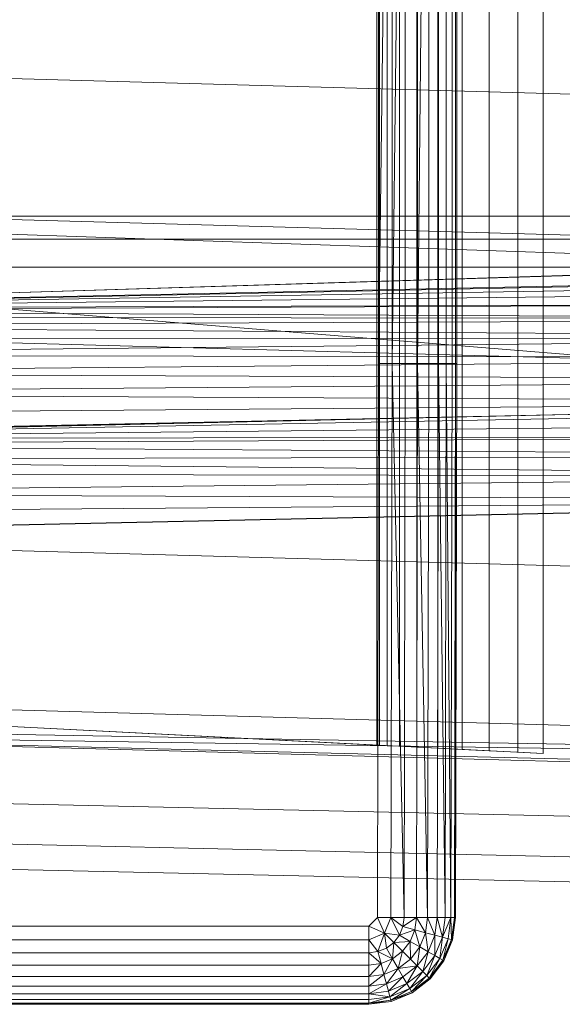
# Model space of a CAD drawing. Header units: metres. Extents: x 397.7 to 427.5, y 12.7 to 28.4.
# Tile 43 of 118: x 407.6441 to 407.7355, y 26.1113 to 26.2773. Entities that reach past the tile are written whole.
import ezdxf

# ---------------------------------------------------------------- set-up
doc = ezdxf.new("R2010")
doc.units = ezdxf.units.M
doc.layers.add('A-DETL-____-MBND', color=7, linetype='Continuous', lineweight=18)

# ---------------------------------------------------------------- blocks, each defined once
blk = doc.blocks.new('Family - Inodor P5-151873-08_PCI_P5')
at = {"layer": 'A-DETL-____-MBND', "color": 253, "true_color": 0xaaaaaa}
for p, q in [((0.16489, 0.38826), (0.16489, 0.01465)), ((0.16489, 0.38826), (0.16489, 0.01465)), ((0.17052, 0.36194), (0.17052, 0.04274)), ((0.17536, 0.36218), (0.17536, 0.04249)), ((0.17966, 0.04228), (0.17966, 0.3624)), ((0.15161, 0.36098), (0.15161, 0.0437)), ((0.15205, 0.361), (0.15205, 0.04368)), ((0.15334, 0.36106), (0.15334, 0.04361)), ((0.15546, 0.36117), (0.15546, 0.04351)), ((0.15833, 0.36132), (0.15833, 0.04336)), ((0.16188, 0.3615), (0.16187, 0.04318)), ((0.16598, 0.36171), (0.16598, 0.04297)), ((0.15191, 0.10805), (0.15191, 0.29485)), ((0.15191, 0.29485), (0.15191, 0.10805)), ((0.15419, 0.29485), (0.15191, 0.10805)), ((0.15191, 0.10805), (0.15191, 0.29485)), ((0.15191, 0.10805), (0.15419, 0.29485)), ((0.15419, 0.10805), (0.15419, 0.29485)), ((0.15641, 0.29485), (0.15419, 0.10805)), ((0.15419, 0.10805), (0.15419, 0.29485)), ((0.15419, 0.10805), (0.15419, 0.29485)), ((0.15419, 0.10805), (0.15641, 0.29485)), ((0.15641, 0.10805), (0.15641, 0.29485)), ((0.15641, 0.10805), (0.15641, 0.29485)), ((0.15641, 0.10805), (0.15641, 0.29485)), ((0.15849, 0.10805), (0.15849, 0.29485)), ((0.15849, 0.29485), (0.15849, 0.10805)), ((0.16037, 0.29485), (0.15849, 0.10805)), ((0.15849, 0.10805), (0.15849, 0.29485)), ((0.15849, 0.10805), (0.16037, 0.29485)), ((0.16037, 0.10805), (0.16037, 0.29485)), ((0.16037, 0.10805), (0.16037, 0.29485)), ((0.16037, 0.10805), (0.16037, 0.29485)), ((0.162, 0.10805), (0.162, 0.29485)), ((0.162, 0.29485), (0.162, 0.10805)), ((0.162, 0.10805), (0.162, 0.29485)), ((0.16332, 0.10805), (0.16332, 0.29485)), ((0.16332, 0.29485), (0.16332, 0.10805)), ((0.16332, 0.10805), (0.16332, 0.29485)), ((0.16429, 0.10805), (0.16429, 0.29485)), ((0.16429, 0.29485), (0.16429, 0.10805)), ((0.16429, 0.10805), (0.16429, 0.29485)), ((0.16489, 0.10805), (0.16489, 0.29485)), ((0.16489, 0.29485), (0.16489, 0.10805)), ((0.16489, 0.10805), (0.16489, 0.29485)), ((0.16509, 0.29485), (0.16509, 0.10805)), ((0.16509, 0.29485), (0.16509, 0.10805)), ((0.51095, 0.14444), (0.00127, 0.15852)), ((0.51095, 0.12067), (0.00127, 0.13475)), ((0.52327, 0.1334), (0.00127, 0.11723)), ((0.00186, 0.13288), (0.28176, 0.13288)), ((0.28176, 0.13288), (0.00186, 0.13288)), ((0.28176, 0.13288), (0.00186, 0.13288)), ((0.28176, 0.13288), (0.00186, 0.13288)), ((0.28176, 0.12326), (0.00186, 0.13288)), ((0.28176, 0.12326), (0.00186, 0.13288)), ((0.00187, 0.11726), (0.52327, 0.1334)), ((0.00187, 0.11726), (0.52327, 0.1334)), ((0.00187, 0.11726), (0.51154, 0.13288)), ((0.00187, 0.11726), (0.51154, 0.13288)), ((0.00186, 0.12899), (0.28176, 0.12899)), ((0.28176, 0.12899), (0.00186, 0.12899)), ((0.00186, 0.12431), (0.28176, 0.12431)), ((0.28176, 0.12431), (0.00186, 0.12431)), ((0.28175, 0.10165), (0.00186, 0.12431)), ((0.28175, 0.10165), (0.00186, 0.12431)), ((0.00187, 0.11726), (0.28176, 0.12326)), ((0.00187, 0.11726), (0.28176, 0.12326)), ((0.28176, 0.12326), (0.00187, 0.11726)), ((0.00187, 0.11726), (0.28176, 0.12326)), ((0.28176, 0.12295), (0.00187, 0.11726)), ((0.00187, 0.11726), (0.28176, 0.12295)), ((0.28176, 0.12197), (0.00187, 0.11726)), ((0.00187, 0.11726), (0.28176, 0.12197)), ((0.28176, 0.12037), (0.00187, 0.11726)), ((0.00187, 0.11726), (0.28176, 0.12037)), ((0.28176, 0.11819), (0.00187, 0.11726)), ((0.00187, 0.11694), (0.28176, 0.11819)), ((0.00187, 0.11726), (0.28176, 0.11819)), ((0.00187, 0.11694), (0.28176, 0.11819)), ((0.28176, 0.11552), (0.00187, 0.11694)), ((0.28176, 0.11552), (0.00187, 0.11694)), ((0.28176, 0.11552), (0.00187, 0.11596)), ((0.28176, 0.11552), (0.00187, 0.11596)), ((0.28176, 0.11552), (0.00187, 0.11436)), ((0.00187, 0.11436), (0.28176, 0.11552)), ((0.51095, 0.09991), (0.00127, 0.11399)), ((0.28176, 0.11242), (0.00187, 0.11436)), ((0.28176, 0.11242), (0.00187, 0.11436)), ((0.28176, 0.11242), (0.00187, 0.11219)), ((0.00187, 0.10951), (0.28176, 0.11242)), ((0.00187, 0.11219), (0.28176, 0.11242)), ((0.00187, 0.10951), (0.28176, 0.11242)), ((0.28176, 0.10898), (0.00187, 0.10951)), ((0.28176, 0.10898), (0.00187, 0.10951)), ((0.28176, 0.10898), (0.00187, 0.10641)), ((0.00187, 0.10641), (0.28176, 0.10898)), ((0.15171, 0.01465), (0.15191, 0.10805)), ((0.15191, 0.10805), (0.15171, 0.01465)), ((0.15191, 0.10805), (0.15171, 0.01465)), ((0.15419, 0.10805), (0.15191, 0.10805)), ((0.15419, 0.10805), (0.15191, 0.10805)), ((0.15419, 0.10805), (0.15399, 0.01465)), ((0.15419, 0.10805), (0.15399, 0.01465)), ((0.15399, 0.01465), (0.15419, 0.10805)), ((0.15641, 0.10805), (0.15419, 0.10805)), ((0.15641, 0.10805), (0.15419, 0.10805)), ((0.15621, 0.01465), (0.15419, 0.10805)), ((0.15621, 0.01465), (0.15419, 0.10805)), ((0.15641, 0.10805), (0.15621, 0.01465)), ((0.15641, 0.10805), (0.15621, 0.01465)), ((0.15641, 0.10805), (0.15621, 0.01465)), ((0.15641, 0.10805), (0.15849, 0.10805)), ((0.15849, 0.10805), (0.15641, 0.10805)), ((0.15849, 0.10805), (0.15829, 0.01465)), ((0.15849, 0.10805), (0.15829, 0.01465)), ((0.15829, 0.01465), (0.15849, 0.10805)), ((0.16037, 0.10805), (0.15849, 0.10805)), ((0.16037, 0.10805), (0.15849, 0.10805)), ((0.16017, 0.01465), (0.15849, 0.10805)), ((0.16017, 0.01465), (0.15849, 0.10805)), ((0.16037, 0.10805), (0.16017, 0.01465)), ((0.16037, 0.10805), (0.16017, 0.01465)), ((0.16037, 0.10805), (0.16017, 0.01465)), ((0.16037, 0.10805), (0.162, 0.10805)), ((0.162, 0.10805), (0.16037, 0.10805)), ((0.162, 0.10805), (0.1618, 0.01465)), ((0.162, 0.10805), (0.1618, 0.01465)), ((0.1618, 0.01465), (0.162, 0.10805)), ((0.16332, 0.10805), (0.162, 0.10805)), ((0.162, 0.10805), (0.16332, 0.10805)), ((0.16332, 0.10805), (0.162, 0.10805)), ((0.16312, 0.01465), (0.162, 0.10805)), ((0.16312, 0.01465), (0.162, 0.10805)), ((0.16332, 0.10805), (0.16312, 0.01465)), ((0.16332, 0.10805), (0.16312, 0.01465)), ((0.16312, 0.01465), (0.16332, 0.10805)), ((0.16429, 0.10805), (0.16332, 0.10805)), ((0.16332, 0.10805), (0.16429, 0.10805)), ((0.16429, 0.10805), (0.16332, 0.10805)), ((0.16409, 0.01465), (0.16332, 0.10805)), ((0.16409, 0.01465), (0.16332, 0.10805)), ((0.16429, 0.10805), (0.16409, 0.01465)), ((0.16429, 0.10805), (0.16409, 0.01465)), ((0.16429, 0.10805), (0.16409, 0.01465)), ((0.16489, 0.10805), (0.16429, 0.10805)), ((0.16429, 0.10805), (0.16489, 0.10805)), ((0.16489, 0.10805), (0.16429, 0.10805)), ((0.16489, 0.10805), (0.16469, 0.01465)), ((0.16489, 0.10805), (0.16469, 0.01465)), ((0.16469, 0.01465), (0.16489, 0.10805)), ((0.16509, 0.10805), (0.16489, 0.10805)), ((0.16509, 0.10805), (0.16489, 0.01465)), ((0.16489, 0.10805), (0.16509, 0.10805)), ((0.16509, 0.10805), (0.16489, 0.01465)), ((0.16509, 0.10805), (0.16489, 0.10805)), ((0.16489, 0.01465), (0.16489, 0.10805)), ((0.16489, 0.01465), (0.16489, 0.10805)), ((0.28176, 0.10533), (0.00187, 0.10641)), ((0.28176, 0.10533), (0.00187, 0.10641)), ((0.28176, 0.10533), (0.00187, 0.10298)), ((0.00187, 0.10298), (0.28176, 0.10533)), ((0.28176, 0.10156), (0.00187, 0.10298)), ((0.28176, 0.10156), (0.00187, 0.10298)), ((0.28176, 0.10156), (0.00127, 0.09542)), ((0.28176, 0.10156), (0.00187, 0.09932)), ((0.00187, 0.09555), (0.28176, 0.10156)), ((0.00187, 0.09932), (0.28176, 0.10156)), ((0.00187, 0.09555), (0.28176, 0.10156)), ((0.28175, 0.10165), (0.00192, 0.09531)), ((0.00192, 0.09531), (0.28175, 0.10165)), ((0.28181, 0.10065), (0.00192, 0.09531)), ((0.00192, 0.09531), (0.28181, 0.10065)), ((0.28181, 0.0982), (0.00192, 0.09531)), ((0.00192, 0.09531), (0.28181, 0.0982)), ((0.28181, 0.09576), (0.00192, 0.09531)), ((0.00192, 0.09431), (0.28181, 0.09576)), ((0.00192, 0.09531), (0.28181, 0.09576)), ((0.00192, 0.09431), (0.28181, 0.09576)), ((0.28181, 0.09248), (0.00192, 0.09431)), ((0.28181, 0.09248), (0.00192, 0.09431)), ((0.28181, 0.09248), (0.00192, 0.09185)), ((0.00192, 0.09185), (0.28181, 0.09248)), ((0.28181, 0.08906), (0.00192, 0.09185)), ((0.28181, 0.08906), (0.00192, 0.09185)), ((0.28181, 0.08906), (0.00192, 0.08942)), ((0.28181, 0.08906), (0.00192, 0.08942)), ((0.28181, 0.08906), (0.00192, 0.08614)), ((0.00192, 0.08614), (0.28181, 0.08906)), ((0.28181, 0.08497), (0.00127, 0.07882)), ((0.28181, 0.08497), (0.00192, 0.08614)), ((0.28181, 0.08497), (0.00192, 0.08614)), ((0.28181, 0.08497), (0.00192, 0.08272)), ((0.00192, 0.07896), (0.28181, 0.08497)), ((0.00192, 0.08272), (0.28181, 0.08497)), ((0.00192, 0.07896), (0.28181, 0.08497)), ((0.51095, 0.06488), (0.00127, 0.07896)), ((0.51095, 0.03799), (0.00127, 0.05207)), ((0.01521, 0.05064), (0.15161, 0.0437)), ((0.17966, 0.04228), (0.01521, 0.05064)), ((0.51095, 0.03799), (0.00127, 0.04712)), ((0.51095, 0.03799), (0.00127, 0.04594)), ((0.51095, 0.03305), (0.00127, 0.04594)), ((0.51095, 0.03186), (0.00127, 0.04594)), ((0.15161, 0.0437), (0.15205, 0.04368)), ((0.15205, 0.04368), (0.15334, 0.04361)), ((0.15334, 0.04361), (0.15546, 0.04351)), ((0.15546, 0.04351), (0.15833, 0.04336)), ((0.15833, 0.04336), (0.16187, 0.04318)), ((0.16187, 0.04318), (0.16598, 0.04297)), ((0.16598, 0.04297), (0.17052, 0.04274)), ((0.17052, 0.04274), (0.17536, 0.04249)), ((0.17536, 0.04249), (0.17966, 0.04228)), ((0.00056, 0.03582), (0.31998, 0.0287)), ((0.00056, 0.03582), (0.31998, 0.0287)), ((0.00022, 0.02899), (0.31971, 0.02187)), ((0.00022, 0.02899), (0.31971, 0.02187)), ((0, 0.02477), (0.31954, 0.01764)), ((0, 0.02477), (0.31954, 0.01764)), ((0.15171, 0.01465), (0.15024, 0.01318)), ((0.15171, 0.01465), (0.15024, 0.01318)), ((0.15024, 0.01318), (0.15171, 0.01465)), ((0.15399, 0.01465), (0.15171, 0.01465)), ((0.15289, 0.012), (0.15171, 0.01465)), ((0.15399, 0.01465), (0.15171, 0.01465)), ((0.15289, 0.012), (0.15171, 0.01465)), ((0.15399, 0.01465), (0.15289, 0.012)), ((0.15289, 0.012), (0.15399, 0.01465)), ((0.15621, 0.01465), (0.15399, 0.01465)), ((0.156, 0.01311), (0.15399, 0.01465)), ((0.15621, 0.01465), (0.15399, 0.01465)), ((0.156, 0.01311), (0.15399, 0.01465)), ((0.15399, 0.01465), (0.15621, 0.01465)), ((0.156, 0.01311), (0.15399, 0.01465)), ((0.15541, 0.01167), (0.15399, 0.01465)), ((0.15541, 0.01167), (0.15399, 0.01465)), ((0.15621, 0.01465), (0.156, 0.01311)), ((0.15829, 0.01465), (0.156, 0.01311)), ((0.156, 0.01311), (0.15621, 0.01465)), ((0.156, 0.01311), (0.15621, 0.01465)), ((0.156, 0.01311), (0.15829, 0.01465)), ((0.15829, 0.01465), (0.15621, 0.01465)), ((0.15829, 0.01465), (0.15621, 0.01465)), ((0.15829, 0.01465), (0.15621, 0.01465)), ((0.15829, 0.01465), (0.15801, 0.01257)), ((0.15801, 0.01257), (0.15829, 0.01465)), ((0.15801, 0.01257), (0.15829, 0.01465)), ((0.16017, 0.01465), (0.15829, 0.01465)), ((0.16017, 0.01465), (0.15829, 0.01465)), ((0.16017, 0.01465), (0.15829, 0.01465)), ((0.15983, 0.01208), (0.15829, 0.01465)), ((0.15983, 0.01208), (0.15829, 0.01465)), ((0.16017, 0.01465), (0.15983, 0.01208)), ((0.16017, 0.01465), (0.15983, 0.01208)), ((0.15983, 0.01208), (0.16017, 0.01465)), ((0.1618, 0.01465), (0.16017, 0.01465)), ((0.1618, 0.01465), (0.16017, 0.01465)), ((0.1618, 0.01465), (0.16017, 0.01465)), ((0.1614, 0.01166), (0.16017, 0.01465)), ((0.1614, 0.01166), (0.16017, 0.01465)), ((0.1618, 0.01465), (0.1614, 0.01166)), ((0.1618, 0.01465), (0.1614, 0.01166)), ((0.1614, 0.01166), (0.1618, 0.01465)), ((0.16312, 0.01465), (0.1618, 0.01465)), ((0.16312, 0.01465), (0.1618, 0.01465)), ((0.16312, 0.01465), (0.1618, 0.01465)), ((0.16268, 0.01132), (0.1618, 0.01465)), ((0.16268, 0.01132), (0.1618, 0.01465)), ((0.16312, 0.01465), (0.16268, 0.01132)), ((0.16312, 0.01465), (0.16268, 0.01132)), ((0.16409, 0.01465), (0.16268, 0.01132)), ((0.16268, 0.01132), (0.16312, 0.01465)), ((0.16268, 0.01132), (0.16409, 0.01465)), ((0.16409, 0.01465), (0.16312, 0.01465)), ((0.16409, 0.01465), (0.16312, 0.01465)), ((0.16409, 0.01465), (0.16312, 0.01465)), ((0.16409, 0.01465), (0.16362, 0.01106)), ((0.16362, 0.01106), (0.16409, 0.01465)), ((0.16362, 0.01106), (0.16409, 0.01465)), ((0.16469, 0.01465), (0.16409, 0.01465)), ((0.16469, 0.01465), (0.16409, 0.01465)), ((0.16469, 0.01465), (0.16409, 0.01465)), ((0.16419, 0.01091), (0.16409, 0.01465)), ((0.16419, 0.01091), (0.16409, 0.01465)), ((0.16469, 0.01465), (0.16419, 0.01091)), ((0.16469, 0.01465), (0.16419, 0.01091)), ((0.16419, 0.01091), (0.16469, 0.01465)), ((0.16489, 0.01465), (0.16439, 0.01086)), ((0.16489, 0.01465), (0.16439, 0.01086)), ((0.16489, 0.01465), (0.16439, 0.01086)), ((0.16489, 0.01465), (0.16439, 0.01086)), ((0.16439, 0.01086), (0.16469, 0.01465)), ((0.16439, 0.01086), (0.16469, 0.01465)), ((0.16489, 0.01465), (0.16469, 0.01465)), ((0.16489, 0.01465), (0.16469, 0.01465)), ((0.16489, 0.01465), (0.16469, 0.01465)), ((0.15024, 0.01318), (0.01521, 0.01318)), ((0.01521, 0.01318), (0.15024, 0.01318)), ((0.15024, 0.01318), (0.01521, 0.01318)), ((0.15289, 0.012), (0.15024, 0.01318)), ((0.15024, 0.0109), (0.15024, 0.01318)), ((0.15289, 0.012), (0.15024, 0.01318)), ((0.15024, 0.01318), (0.15024, 0.0109)), ((0.15289, 0.012), (0.15024, 0.0109)), ((0.15024, 0.0109), (0.15289, 0.012)), ((0.15178, 0.00888), (0.15289, 0.012)), ((0.15178, 0.00888), (0.15289, 0.012)), ((0.15541, 0.01167), (0.15289, 0.012)), ((0.15446, 0.01043), (0.15289, 0.012)), ((0.15322, 0.00948), (0.15289, 0.012)), ((0.15541, 0.01167), (0.15289, 0.012)), ((0.15541, 0.01167), (0.15289, 0.012)), ((0.15446, 0.01043), (0.15289, 0.012)), ((0.15446, 0.01043), (0.15289, 0.012)), ((0.15322, 0.00948), (0.15289, 0.012)), ((0.15322, 0.00948), (0.15289, 0.012)), ((0.15541, 0.01167), (0.15446, 0.01043)), ((0.15541, 0.01167), (0.15446, 0.01043)), ((0.15446, 0.01043), (0.15541, 0.01167)), ((0.156, 0.01311), (0.15541, 0.01167)), ((0.156, 0.01311), (0.15541, 0.01167)), ((0.15541, 0.01167), (0.156, 0.01311)), ((0.15801, 0.01257), (0.15541, 0.01167)), ((0.15541, 0.01167), (0.15801, 0.01257)), ((0.15721, 0.01062), (0.15541, 0.01167)), ((0.15721, 0.01062), (0.15541, 0.01167)), ((0.15721, 0.01062), (0.15541, 0.01167)), ((0.15801, 0.01257), (0.156, 0.01311)), ((0.15801, 0.01257), (0.156, 0.01311)), ((0.15801, 0.01257), (0.156, 0.01311)), ((0.15801, 0.01257), (0.15721, 0.01062)), ((0.15721, 0.01062), (0.15801, 0.01257)), ((0.15721, 0.01062), (0.15801, 0.01257)), ((0.15983, 0.01208), (0.15801, 0.01257)), ((0.15983, 0.01208), (0.15801, 0.01257)), ((0.15983, 0.01208), (0.15801, 0.01257)), ((0.15884, 0.00968), (0.15801, 0.01257)), ((0.15884, 0.00968), (0.15801, 0.01257)), ((0.15983, 0.01208), (0.15884, 0.00968)), ((0.15983, 0.01208), (0.15884, 0.00968)), ((0.15884, 0.00968), (0.15983, 0.01208)), ((0.1614, 0.01166), (0.15983, 0.01208)), ((0.1614, 0.01166), (0.15983, 0.01208)), ((0.1614, 0.01166), (0.15983, 0.01208)), ((0.16025, 0.00887), (0.15983, 0.01208)), ((0.16025, 0.00887), (0.15983, 0.01208)), ((0.1614, 0.01166), (0.16025, 0.00887)), ((0.1614, 0.01166), (0.16025, 0.00887)), ((0.16025, 0.00887), (0.1614, 0.01166)), ((0.16139, 0.00821), (0.1614, 0.01166)), ((0.16139, 0.00821), (0.1614, 0.01166)), ((0.16268, 0.01132), (0.1614, 0.01166)), ((0.16268, 0.01132), (0.1614, 0.01166)), ((0.16268, 0.01132), (0.1614, 0.01166)), ((0.15024, 0.0109), (0.01521, 0.0109)), ((0.01521, 0.0109), (0.15024, 0.0109)), ((0.15024, 0.0109), (0.01521, 0.0109)), ((0.15178, 0.00888), (0.15024, 0.0109)), ((0.15024, 0.00868), (0.15024, 0.0109)), ((0.15178, 0.00888), (0.15024, 0.0109)), ((0.15178, 0.00888), (0.15024, 0.0109)), ((0.15024, 0.00868), (0.15024, 0.0109)), ((0.15024, 0.0109), (0.15024, 0.00868)), ((0.15446, 0.01043), (0.15322, 0.00948)), ((0.15446, 0.01043), (0.15322, 0.00948)), ((0.15322, 0.00948), (0.15446, 0.01043)), ((0.15426, 0.00768), (0.15446, 0.01043)), ((0.15426, 0.00768), (0.15446, 0.01043)), ((0.15721, 0.01062), (0.15446, 0.01043)), ((0.15446, 0.01043), (0.15721, 0.01062)), ((0.15593, 0.00896), (0.15446, 0.01043)), ((0.15593, 0.00896), (0.15446, 0.01043)), ((0.15593, 0.00896), (0.15446, 0.01043)), ((0.15721, 0.01062), (0.15593, 0.00896)), ((0.15593, 0.00896), (0.15721, 0.01062)), ((0.15593, 0.00896), (0.15721, 0.01062)), ((0.15884, 0.00968), (0.15721, 0.01062)), ((0.15884, 0.00968), (0.15721, 0.01062)), ((0.15884, 0.00968), (0.15721, 0.01062)), ((0.15726, 0.00763), (0.15721, 0.01062)), ((0.15726, 0.00763), (0.15721, 0.01062)), ((0.16268, 0.01132), (0.16139, 0.00821)), ((0.16268, 0.01132), (0.16139, 0.00821)), ((0.16139, 0.00821), (0.16268, 0.01132)), ((0.16223, 0.00772), (0.16268, 0.01132)), ((0.16223, 0.00772), (0.16268, 0.01132)), ((0.16362, 0.01106), (0.16223, 0.00772)), ((0.16362, 0.01106), (0.16223, 0.00772)), ((0.16223, 0.00772), (0.16362, 0.01106)), ((0.16362, 0.01106), (0.16268, 0.01132)), ((0.16362, 0.01106), (0.16268, 0.01132)), ((0.16362, 0.01106), (0.16268, 0.01132)), ((0.16275, 0.00743), (0.16362, 0.01106)), ((0.16275, 0.00743), (0.16362, 0.01106)), ((0.16419, 0.01091), (0.16275, 0.00743)), ((0.16419, 0.01091), (0.16275, 0.00743)), ((0.16275, 0.00743), (0.16419, 0.01091)), ((0.16292, 0.00733), (0.16419, 0.01091)), ((0.16292, 0.00733), (0.16419, 0.01091)), ((0.16439, 0.01086), (0.16292, 0.00733)), ((0.16439, 0.01086), (0.16292, 0.00733)), ((0.16439, 0.01086), (0.16292, 0.00733)), ((0.16439, 0.01086), (0.16292, 0.00733)), ((0.16419, 0.01091), (0.16362, 0.01106)), ((0.16419, 0.01091), (0.16362, 0.01106)), ((0.16419, 0.01091), (0.16362, 0.01106)), ((0.16439, 0.01086), (0.16419, 0.01091)), ((0.16439, 0.01086), (0.16419, 0.01091)), ((0.16439, 0.01086), (0.16419, 0.01091)), ((0.15024, 0.00868), (0.01521, 0.00868)), ((0.01521, 0.00868), (0.15024, 0.00868)), ((0.15024, 0.00868), (0.01521, 0.00868)), ((0.15178, 0.00888), (0.15024, 0.00868)), ((0.15178, 0.00888), (0.15024, 0.00868)), ((0.15024, 0.00868), (0.15178, 0.00888)), ((0.15024, 0.0066), (0.15024, 0.00868)), ((0.15232, 0.00687), (0.15024, 0.00868)), ((0.15024, 0.00868), (0.15024, 0.0066)), ((0.15232, 0.00687), (0.15024, 0.00868)), ((0.15024, 0.0066), (0.15024, 0.00868)), ((0.15322, 0.00948), (0.15178, 0.00888)), ((0.15322, 0.00948), (0.15178, 0.00888)), ((0.15178, 0.00888), (0.15322, 0.00948)), ((0.15178, 0.00888), (0.15232, 0.00687)), ((0.15426, 0.00768), (0.15178, 0.00888)), ((0.15232, 0.00687), (0.15178, 0.00888)), ((0.15426, 0.00768), (0.15178, 0.00888)), ((0.15232, 0.00687), (0.15178, 0.00888)), ((0.15426, 0.00768), (0.15322, 0.00948)), ((0.15426, 0.00768), (0.15322, 0.00948)), ((0.15426, 0.00768), (0.15322, 0.00948)), ((0.15593, 0.00896), (0.15426, 0.00768)), ((0.15593, 0.00896), (0.15426, 0.00768)), ((0.15426, 0.00768), (0.15593, 0.00896)), ((0.1552, 0.00605), (0.15593, 0.00896)), ((0.1552, 0.00605), (0.15593, 0.00896)), ((0.15726, 0.00763), (0.15593, 0.00896)), ((0.15726, 0.00763), (0.15593, 0.00896)), ((0.15726, 0.00763), (0.15593, 0.00896)), ((0.15884, 0.00968), (0.15726, 0.00763)), ((0.15884, 0.00968), (0.15726, 0.00763)), ((0.15726, 0.00763), (0.15884, 0.00968)), ((0.15841, 0.00648), (0.15884, 0.00968)), ((0.15841, 0.00648), (0.15884, 0.00968)), ((0.16025, 0.00887), (0.15841, 0.00648)), ((0.16025, 0.00887), (0.15841, 0.00648)), ((0.15841, 0.00648), (0.16025, 0.00887)), ((0.16025, 0.00887), (0.15884, 0.00968)), ((0.16025, 0.00887), (0.15884, 0.00968)), ((0.16025, 0.00887), (0.15884, 0.00968)), ((0.15935, 0.00554), (0.16025, 0.00887)), ((0.15935, 0.00554), (0.16025, 0.00887)), ((0.16139, 0.00821), (0.16025, 0.00887)), ((0.16139, 0.00821), (0.16025, 0.00887)), ((0.16139, 0.00821), (0.16025, 0.00887)), ((0.15232, 0.00687), (0.15024, 0.0066)), ((0.15232, 0.00687), (0.15024, 0.0066)), ((0.15024, 0.00472), (0.15232, 0.00687)), ((0.15024, 0.0066), (0.15232, 0.00687)), ((0.15024, 0.00472), (0.15232, 0.00687)), ((0.15426, 0.00768), (0.15232, 0.00687)), ((0.15426, 0.00768), (0.15232, 0.00687)), ((0.15232, 0.00687), (0.15426, 0.00768)), ((0.15281, 0.00505), (0.15232, 0.00687)), ((0.15281, 0.00505), (0.15232, 0.00687)), ((0.15281, 0.00505), (0.15232, 0.00687)), ((0.15281, 0.00505), (0.15426, 0.00768)), ((0.15281, 0.00505), (0.15426, 0.00768)), ((0.1552, 0.00605), (0.15426, 0.00768)), ((0.1552, 0.00605), (0.15426, 0.00768)), ((0.1552, 0.00605), (0.15426, 0.00768)), ((0.15726, 0.00763), (0.1552, 0.00605)), ((0.15726, 0.00763), (0.1552, 0.00605)), ((0.1552, 0.00605), (0.15726, 0.00763)), ((0.15841, 0.00648), (0.15726, 0.00763)), ((0.15841, 0.00648), (0.15726, 0.00763)), ((0.15841, 0.00648), (0.15726, 0.00763)), ((0.16139, 0.00821), (0.15935, 0.00554)), ((0.16139, 0.00821), (0.15935, 0.00554)), ((0.15935, 0.00554), (0.16139, 0.00821)), ((0.16003, 0.00485), (0.16139, 0.00821)), ((0.16003, 0.00485), (0.16139, 0.00821)), ((0.16223, 0.00772), (0.16003, 0.00485)), ((0.16223, 0.00772), (0.16003, 0.00485)), ((0.16003, 0.00485), (0.16223, 0.00772)), ((0.16045, 0.00443), (0.16223, 0.00772)), ((0.16045, 0.00443), (0.16223, 0.00772)), ((0.16275, 0.00743), (0.16045, 0.00443)), ((0.16275, 0.00743), (0.16045, 0.00443)), ((0.16045, 0.00443), (0.16275, 0.00743)), ((0.1606, 0.00429), (0.16275, 0.00743)), ((0.1606, 0.00429), (0.16275, 0.00743)), ((0.16292, 0.00733), (0.1606, 0.00429)), ((0.16292, 0.00733), (0.1606, 0.00429)), ((0.16292, 0.00733), (0.1606, 0.00429)), ((0.16292, 0.00733), (0.1606, 0.00429)), ((0.16223, 0.00772), (0.16139, 0.00821)), ((0.16223, 0.00772), (0.16139, 0.00821)), ((0.16223, 0.00772), (0.16139, 0.00821)), ((0.16275, 0.00743), (0.16223, 0.00772)), ((0.16275, 0.00743), (0.16223, 0.00772)), ((0.16275, 0.00743), (0.16223, 0.00772)), ((0.16292, 0.00733), (0.16275, 0.00743)), ((0.16292, 0.00733), (0.16275, 0.00743)), ((0.16292, 0.00733), (0.16275, 0.00743)), ((0.15024, 0.0066), (0.01521, 0.0066)), ((0.01521, 0.0066), (0.15024, 0.0066)), ((0.15024, 0.0066), (0.01521, 0.0066)), ((0.15024, 0.00472), (0.15024, 0.0066)), ((0.15024, 0.00472), (0.15024, 0.0066)), ((0.15024, 0.0066), (0.15024, 0.00472)), ((0.15281, 0.00505), (0.15024, 0.00472)), ((0.15281, 0.00505), (0.15024, 0.00472)), ((0.15024, 0.00309), (0.15281, 0.00505)), ((0.15024, 0.00472), (0.15281, 0.00505)), ((0.15024, 0.00309), (0.15281, 0.00505)), ((0.1552, 0.00605), (0.15281, 0.00505)), ((0.1552, 0.00605), (0.15281, 0.00505)), ((0.15281, 0.00505), (0.1552, 0.00605)), ((0.15323, 0.00348), (0.15281, 0.00505)), ((0.15323, 0.00348), (0.15281, 0.00505)), ((0.15323, 0.00348), (0.15281, 0.00505)), ((0.15323, 0.00348), (0.1552, 0.00605)), ((0.15323, 0.00348), (0.1552, 0.00605)), ((0.15841, 0.00648), (0.1552, 0.00605)), ((0.1552, 0.00605), (0.15841, 0.00648)), ((0.15602, 0.00464), (0.1552, 0.00605)), ((0.15602, 0.00464), (0.1552, 0.00605)), ((0.15602, 0.00464), (0.1552, 0.00605)), ((0.15841, 0.00648), (0.15602, 0.00464)), ((0.15602, 0.00464), (0.15841, 0.00648)), ((0.15602, 0.00464), (0.15841, 0.00648)), ((0.15668, 0.0035), (0.15841, 0.00648)), ((0.15668, 0.0035), (0.15841, 0.00648)), ((0.15935, 0.00554), (0.15668, 0.0035)), ((0.15935, 0.00554), (0.15668, 0.0035)), ((0.15668, 0.0035), (0.15935, 0.00554)), ((0.15716, 0.00265), (0.15935, 0.00554)), ((0.15716, 0.00265), (0.15935, 0.00554)), ((0.15935, 0.00554), (0.15841, 0.00648)), ((0.15935, 0.00554), (0.15841, 0.00648)), ((0.15935, 0.00554), (0.15841, 0.00648)), ((0.16003, 0.00485), (0.15935, 0.00554)), ((0.16003, 0.00485), (0.15935, 0.00554)), ((0.16003, 0.00485), (0.15935, 0.00554)), ((0.15024, 0.00472), (0.01521, 0.00472)), ((0.01521, 0.00472), (0.15024, 0.00472)), ((0.15024, 0.00472), (0.01521, 0.00472)), ((0.15024, 0.00309), (0.15024, 0.00472)), ((0.15024, 0.00309), (0.15024, 0.00472)), ((0.15024, 0.00472), (0.15024, 0.00309)), ((0.15323, 0.00348), (0.15024, 0.00309)), ((0.15323, 0.00348), (0.15024, 0.00309)), ((0.15024, 0.00177), (0.15323, 0.00348)), ((0.15024, 0.00309), (0.15323, 0.00348)), ((0.15024, 0.00177), (0.15323, 0.00348)), ((0.15602, 0.00464), (0.15323, 0.00348)), ((0.15602, 0.00464), (0.15323, 0.00348)), ((0.15323, 0.00348), (0.15602, 0.00464)), ((0.15357, 0.00221), (0.15323, 0.00348)), ((0.15357, 0.00221), (0.15323, 0.00348)), ((0.15357, 0.00221), (0.15323, 0.00348)), ((0.15357, 0.00221), (0.15602, 0.00464)), ((0.15357, 0.00221), (0.15602, 0.00464)), ((0.15668, 0.0035), (0.15357, 0.00221)), ((0.15668, 0.0035), (0.15357, 0.00221)), ((0.15357, 0.00221), (0.15668, 0.0035)), ((0.15382, 0.00127), (0.15668, 0.0035)), ((0.15382, 0.00127), (0.15668, 0.0035)), ((0.15668, 0.0035), (0.15602, 0.00464)), ((0.15668, 0.0035), (0.15602, 0.00464)), ((0.15668, 0.0035), (0.15602, 0.00464)), ((0.15716, 0.00265), (0.15668, 0.0035)), ((0.15716, 0.00265), (0.15668, 0.0035)), ((0.15716, 0.00265), (0.15668, 0.0035)), ((0.16003, 0.00485), (0.15716, 0.00265)), ((0.16003, 0.00485), (0.15716, 0.00265)), ((0.15716, 0.00265), (0.16003, 0.00485)), ((0.15746, 0.00214), (0.16003, 0.00485)), ((0.15746, 0.00214), (0.16003, 0.00485)), ((0.16045, 0.00443), (0.15746, 0.00214)), ((0.16045, 0.00443), (0.15746, 0.00214)), ((0.15746, 0.00214), (0.16045, 0.00443)), ((0.1606, 0.00429), (0.15746, 0.00214)), ((0.15746, 0.00214), (0.1606, 0.00429)), ((0.1606, 0.00429), (0.15756, 0.00196)), ((0.1606, 0.00429), (0.15756, 0.00196)), ((0.1606, 0.00429), (0.15756, 0.00196)), ((0.15756, 0.00196), (0.1606, 0.00429)), ((0.16045, 0.00443), (0.16003, 0.00485)), ((0.16045, 0.00443), (0.16003, 0.00485)), ((0.16045, 0.00443), (0.16003, 0.00485)), ((0.1606, 0.00429), (0.16045, 0.00443)), ((0.1606, 0.00429), (0.16045, 0.00443)), ((0.1606, 0.00429), (0.16045, 0.00443)), ((0.15024, 0.00309), (0.01521, 0.00309)), ((0.01521, 0.00309), (0.15024, 0.00309)), ((0.15024, 0.00309), (0.01521, 0.00309)), ((0.15024, 0.00177), (0.01521, 0.00177)), ((0.01521, 0.00177), (0.15024, 0.00177)), ((0.15024, 0.00177), (0.01521, 0.00177)), ((0.15024, 0.00177), (0.15024, 0.00309)), ((0.15024, 0.00177), (0.15024, 0.00309)), ((0.15024, 0.00309), (0.15024, 0.00177)), ((0.15357, 0.00221), (0.15024, 0.00177)), ((0.15357, 0.00221), (0.15024, 0.00177)), ((0.15024, 0.00177), (0.15357, 0.00221)), ((0.15024, 0.0008), (0.15024, 0.00177)), ((0.15382, 0.00127), (0.15024, 0.00177)), ((0.15024, 0.00177), (0.15024, 0.0008)), ((0.15382, 0.00127), (0.15024, 0.00177)), ((0.15024, 0.0008), (0.15024, 0.00177)), ((0.15382, 0.00127), (0.15357, 0.00221)), ((0.15382, 0.00127), (0.15357, 0.00221)), ((0.15382, 0.00127), (0.15357, 0.00221)), ((0.15716, 0.00265), (0.15382, 0.00127)), ((0.15716, 0.00265), (0.15382, 0.00127)), ((0.15382, 0.00127), (0.15716, 0.00265)), ((0.15398, 0.00069), (0.15716, 0.00265)), ((0.15398, 0.00069), (0.15716, 0.00265)), ((0.15746, 0.00214), (0.15398, 0.00069)), ((0.15746, 0.00214), (0.15398, 0.00069)), ((0.15398, 0.00069), (0.15746, 0.00214)), ((0.15756, 0.00196), (0.15398, 0.00069)), ((0.15398, 0.00069), (0.15756, 0.00196)), ((0.15756, 0.00196), (0.15403, 0.0005)), ((0.15756, 0.00196), (0.15403, 0.0005)), ((0.15756, 0.00196), (0.15403, 0.0005)), ((0.15403, 0.0005), (0.15756, 0.00196)), ((0.15746, 0.00214), (0.15716, 0.00265)), ((0.15746, 0.00214), (0.15716, 0.00265)), ((0.15746, 0.00214), (0.15716, 0.00265)), ((0.15756, 0.00196), (0.15746, 0.00214)), ((0.15756, 0.00196), (0.15746, 0.00214)), ((0.15756, 0.00196), (0.15746, 0.00214)), ((0.15024, 0.0008), (0.01521, 0.0008)), ((0.01521, 0.0008), (0.15024, 0.0008)), ((0.15024, 0.0008), (0.01521, 0.0008)), ((0.15024, 0.0002), (0.01521, 0.0002)), ((0.01521, 0.0002), (0.15024, 0.0002)), ((0.15024, 0.0002), (0.01521, 0.0002)), ((0.15024, 0), (0.01521, 0)), ((0.15024, 0), (0.01521, 0)), ((0.15024, 0), (0.01521, 0)), ((0.01521, 0), (0.15024, 0)), ((0.15382, 0.00127), (0.15024, 0.0008)), ((0.15382, 0.00127), (0.15024, 0.0008)), ((0.15024, 0.0002), (0.15382, 0.00127)), ((0.15024, 0.0008), (0.15382, 0.00127)), ((0.15024, 0.0002), (0.15382, 0.00127)), ((0.15024, 0.0002), (0.15024, 0.0008)), ((0.15024, 0.0002), (0.15024, 0.0008)), ((0.15024, 0.0008), (0.15024, 0.0002)), ((0.15398, 0.00069), (0.15024, 0.0002)), ((0.15398, 0.00069), (0.15024, 0.0002)), ((0.15024, 0), (0.15398, 0.00069)), ((0.15024, 0), (0.15398, 0.00069)), ((0.15024, 0.0002), (0.15398, 0.00069)), ((0.15403, 0.0005), (0.15024, 0)), ((0.15403, 0.0005), (0.15024, 0)), ((0.15403, 0.0005), (0.15024, 0)), ((0.15403, 0.0005), (0.15024, 0)), ((0.15024, 0), (0.15024, 0.0002)), ((0.15024, 0), (0.15024, 0.0002)), ((0.15024, 0.0002), (0.15024, 0)), ((0.15398, 0.00069), (0.15382, 0.00127)), ((0.15398, 0.00069), (0.15382, 0.00127)), ((0.15398, 0.00069), (0.15382, 0.00127)), ((0.15403, 0.0005), (0.15398, 0.00069)), ((0.15403, 0.0005), (0.15398, 0.00069)), ((0.15403, 0.0005), (0.15398, 0.00069))]:
    blk.add_line(p, q, dxfattribs=at)
blk = doc.blocks.new('LONDR55-XX_ZZ-ARQ-CAA-M3D-Londres55_ifc-1-08_PCI_P5')
at = {"layer": 'A-DETL-____-MBND', "color": 253, "lineweight": 18, "true_color": 0xaaaaaa}
blk.add_blockref('Family - Inodor P5-151873-08_PCI_P5', (407.55268, 26.11126), dxfattribs=at)

msp = doc.modelspace()

# ---------------------------------------------------------------- block references
at = {"lineweight": 5}
msp.add_blockref('LONDR55-XX_ZZ-ARQ-CAA-M3D-Londres55_ifc-1-08_PCI_P5', (0, 0), dxfattribs=at)

doc.saveas('drawing.dxf')
